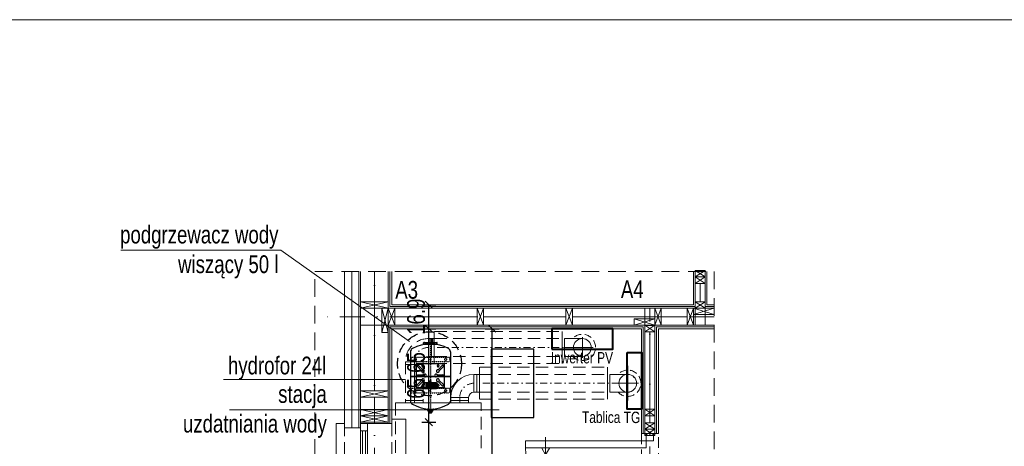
# Model space of a CAD drawing. Header units: inches. Extents: x 53216 to 117387, y -66787 to -22834.
# Tile 25 of 256: x 58108 to 58801, y -31386 to -31086. Entities that reach past the tile are written whole.
import ezdxf

# ---------------------------------------------------------------- set-up
doc = ezdxf.new("R2010")
doc.units = ezdxf.units.IN
doc.header["$MEASUREMENT"] = 0
for name, pattern in [('DASHDOT', [1, 0.5, -0.25, 0, -0.25]), ('DASHED', [0.75, 0.5, -0.25]), ('HIDDEN', [0.375, 0.25, -0.125])]:
    doc.linetypes.add(name, pattern=pattern)
doc.layers.get('0').update_dxf_attribs({"lineweight": 0})
doc.layers.get('Defpoints').update_dxf_attribs({"lineweight": 0})
for name, color, linetype, lineweight in [('# 01 WODA ZIMNA', 5, 'Continuous', 30), ('# 06 KOCIOŁ', 202, 'Continuous', 30), ('--proj.wentylacja', 202, 'Continuous', 0), ('A--tabelka rysunku', 7, 'Continuous', 0), ('A21b-ściana szkielet', 3, 'Continuous', 20), ('CP_LOGO', 7, 'Continuous', 35), ('E-opisy', 240, 'Continuous', 25), ('p-- ocieplenie-w.zew', 77, 'Continuous', 0), ('p--drzwi', 125, 'Continuous', 0), ('p--numeracja rozwinięcie', 104, 'Continuous', 0), ('p--ocieplenie w.wew.', 53, 'Continuous', 0), ('p--okna', 153, 'Continuous', 0), ('p--opisy dodatkowe', 62, 'Continuous', 0), ('p--osie konstr', 11, 'DASHDOT', 15), ('p--podciąg', 61, 'Continuous', 0), ('p--płyta GK', 2, 'Continuous', 0), ('p--wymiary-1-50', 5, 'Continuous', 0), ('p--ściana szkielet', 64, 'Continuous', 0)]:
    doc.layers.add(name, color=color, linetype=linetype, lineweight=lineweight)
for name, color, linetype in [('CP_AXIS', 143, 'DASHDOT'), ('cp_hidde', 203, 'HIDDEN'), ('Reflex_140', 140, 'Continuous')]:
    doc.layers.add(name, color=color, linetype=linetype)
doc.styles.add('1-50', font='arial.ttf', dxfattribs={"width": 0.75, "height": 12.5})
doc.styles.add('1-500', font='arial.ttf', dxfattribs={"width": 0.75, "height": 1.25})
doc.linetypes.add('BATTING', pattern='A,0.0001,-0.1,[134,ltypeshp.shx,S=0.1,R=0,X=-0.1,Y=0],-0.2,[134,ltypeshp.shx,S=0.1,R=180,X=0.1,Y=0],-0.1', length=0.4001)
doc.dimstyles.new('1-50', dxfattribs={"dimtxt": 12.5, "dimasz": 5, "dimexe": 5, "dimexo": 5, "dimgap": 0.09, "dimtad": 0, "dimdsep": 46, "dimtxsty": '1-50', "dimblk": 'OBLIQUE', "dimcen": 0.09, "dimadec": 0, "dimazin": 0, "dimtfac": 1, "dimtdec": 4, "dimtix": 1, "dimtmove": 2, "dimatfit": 3, "dimldrblk": 'OBLIQUE', "dimfxl": 5, "dimfxlon": 1, "dimtvp": 0.7, "dimtolj": 1, "dimtzin": 0, "dimarcsym": 0})

# ---------------------------------------------------------------- blocks, each defined once
blk = doc.blocks.new('drzwi-90-100')
for p, q in [((10.1, 87.38), (5.05, 87.38)), ((5.05, 87.38), (5.05, 2.53)), ((10.1, 2.53), (10.1, 87.38)), ((5.05, 2.53), (0, 2.53)), ((0, 2.53), (0, -2.53)), ((5.05, -2.53), (5.05, 2.53)), ((5.05, 2.53), (10.1, 2.53)), ((100, 2.53), (94.95, 2.53)), ((94.95, 2.53), (94.95, -2.53)), ((100, -2.53), (100, 2.53)), ((0, -2.53), (5.05, -2.53)), ((94.95, -2.53), (100, -2.53))]:
    blk.add_line(p, q)
blk.add_arc((10.8, 3.23), 84.15, 359.52334, 90.47666)
blk = doc.blocks.new('okno-110-33.15')
at = {"linetype": 'Continuous', "ltscale": 35}
for p, q in [((0, 39.15), (110, 39.15)), ((-3, -10), (113, -10))]:
    blk.add_line(p, q, dxfattribs=at)
for p, q in [((0, 39.15), (0, 33.15)), ((110, 33.15), (110, 39.15)), ((3, 33.15), (3, 21.95)), ((107, 21.95), (107, 33.15)), ((5, 21.95), (0, 21.95)), ((0, 21.95), (0, 16.95)), ((0, 21.95), (0, 0)), ((105, 21.95), (5, 21.95)), ((5, 16.95), (5, 21.95)), ((110, 21.95), (105, 21.95)), ((105, 21.95), (105, 16.95)), ((110, 0), (110, 21.95)), ((110, 16.95), (110, 21.95)), ((0, 16.95), (5, 16.95)), ((5, 20.61), (105, 20.61)), ((5, 18.45), (105, 18.45)), ((5, 16.95), (105, 16.95)), ((105, 16.95), (110, 16.95)), ((-3, 0), (-3, -10)), ((0, 0), (-3, 0)), ((110, 0), (113, 0)), ((113, 0), (113, -10))]:
    blk.add_line(p, q)
at = {"linetype": 'HIDDEN', "ltscale": 35}
for p, q in [((0, 33.15), (110, 33.15)), ((0, 0), (110, 0))]:
    blk.add_line(p, q, dxfattribs=at)
blk = doc.blocks.new('_OBLIQUE')
at = {"color": 0, "linetype": 'ByBlock', "lineweight": -2}
for p, q in [((-0.5, -0.5), (0.5, 0.5)), ((0, 0), (0, 0))]:
    blk.add_line(p, q, dxfattribs=at)
blk = doc.blocks.new('*D2693')
at = {"layer": 'Defpoints', "color": 0}
for p in [(58367.63, -31368.54), (58396.16, -31368.54), (58367.63, -31480.54)]:
    blk.add_point(p, dxfattribs=at)
at = {"layer": 'p--wymiary-1-50', "color": 0, "lineweight": -2}
for p, q in [((58391.16, -31368.54), (58401.16, -31368.54)), ((58396.16, -31480.54), (58396.16, -31368.54)), ((58391.16, -31480.54), (58401.16, -31480.54))]:
    blk.add_line(p, q, dxfattribs=at)
at = {"layer": 'p--wymiary-1-50', "color": 0, "lineweight": -2, "xscale": 5, "yscale": 5, "zscale": 5}
for p, rotation in [((58396.16, -31368.54), 90), ((58396.16, -31480.54), 270)]:
    blk.add_blockref('_OBLIQUE', p, dxfattribs=dict(at, rotation=rotation))
at = {"layer": 'p--wymiary-1-50', "color": 0, "linetype": 'Continuous', "ltscale": 8, "insert": (58387.37, -31424.54), "char_height": 12.5, "attachment_point": 5, "rotation": 90, "style": '1-50'}
blk.add_mtext('\\A1;112', dxfattribs=at)
blk = doc.blocks.new('*D2694')
at = {"layer": 'Defpoints', "color": 0}
for p in [(58370.08, -31302.89), (58396.16, -31302.89), (58367.63, -31368.54)]:
    blk.add_point(p, dxfattribs=at)
at = {"layer": 'p--wymiary-1-50', "color": 0, "lineweight": -2}
for p, q in [((58391.16, -31302.89), (58401.16, -31302.89)), ((58396.16, -31368.54), (58396.16, -31302.89)), ((58391.16, -31368.54), (58401.16, -31368.54))]:
    blk.add_line(p, q, dxfattribs=at)
at = {"layer": 'p--wymiary-1-50', "color": 0, "lineweight": -2, "xscale": 5, "yscale": 5, "zscale": 5}
for p, rotation in [((58396.16, -31302.89), 90), ((58396.16, -31368.54), 270)]:
    blk.add_blockref('_OBLIQUE', p, dxfattribs=dict(at, rotation=rotation))
at = {"layer": 'p--wymiary-1-50', "color": 0, "linetype": 'Continuous', "ltscale": 8, "insert": (58387.23, -31335.72), "char_height": 12.5, "attachment_point": 5, "rotation": 90, "style": '1-50'}
blk.add_mtext('\\A1;65.65', dxfattribs=at)
blk = doc.blocks.new('*D2695')
at = {"layer": 'Defpoints', "color": 0}
for p in [(58370.08, -31285.99), (58396.16, -31285.99), (58370.08, -31302.89)]:
    blk.add_point(p, dxfattribs=at)
at = {"layer": 'p--wymiary-1-50', "color": 0, "lineweight": -2}
for p, q in [((58391.16, -31285.99), (58401.16, -31285.99)), ((58396.16, -31302.89), (58396.16, -31285.99)), ((58391.16, -31302.89), (58401.16, -31302.89))]:
    blk.add_line(p, q, dxfattribs=at)
at = {"layer": 'p--wymiary-1-50', "color": 0, "lineweight": -2, "xscale": 5, "yscale": 5, "zscale": 5}
for p, rotation in [((58396.16, -31285.99), 270), ((58396.16, -31302.89), 90)]:
    blk.add_blockref('_OBLIQUE', p, dxfattribs=dict(at, rotation=rotation))
at = {"layer": 'p--wymiary-1-50', "color": 0, "linetype": 'Continuous', "ltscale": 8, "insert": (58387.23, -31294.44), "char_height": 12.5, "attachment_point": 5, "rotation": 90, "style": '1-50'}
blk.add_mtext('\\A1;16.9', dxfattribs=at)
blk = doc.blocks.new('*D2697')
at = {"layer": 'Defpoints', "color": 0}
for p in [(58427.5, -31302.89), (58440.69, -31302.89), (58427.5, -31556.54)]:
    blk.add_point(p, dxfattribs=at)
at = {"layer": 'p--wymiary-1-50', "color": 0, "lineweight": -2}
for p, q in [((58435.69, -31302.89), (58445.69, -31302.89)), ((58440.69, -31556.54), (58440.69, -31302.89)), ((58435.69, -31556.54), (58445.69, -31556.54))]:
    blk.add_line(p, q, dxfattribs=at)
at = {"layer": 'p--wymiary-1-50', "color": 0, "lineweight": -2, "xscale": 5, "yscale": 5, "zscale": 5}
for p, rotation in [((58440.69, -31302.89), 90), ((58440.69, -31556.54), 270)]:
    blk.add_blockref('_OBLIQUE', p, dxfattribs=dict(at, rotation=rotation))
at = {"layer": 'p--wymiary-1-50', "color": 0, "linetype": 'Continuous', "ltscale": 8, "insert": (58431.75, -31429.72), "char_height": 12.5, "attachment_point": 5, "rotation": 90, "style": '1-50'}
blk.add_mtext('\\A1;253.65', dxfattribs=at)
blk = doc.blocks.new('A$C6761D7C6')
at = {"layer": 'CP_AXIS', "color": 0}
blk.add_line((517.7, 140), (0, 140), dxfattribs=at)
at = {"layer": 'cp_hidde', "color": 0}
for p, q in [((140.2, 275), (140.2, 5)), ((170.2, 275), (140.2, 275)), ((151.7, 252.8), (158.7, 252.8)), ((158.7, 241.3), (151.7, 241.3)), ((170.2, 5), (170.2, 275)), ((360.2, 275), (360.2, 5)), ((390.2, 275), (360.2, 275)), ((371.7, 252.8), (378.7, 252.8)), ((378.7, 241.3), (371.7, 241.3)), ((390.2, 5), (390.2, 275)), ((3, 143.6), (3, 136.4)), ((3.6, 144.6), (7.6, 147)), ((6.2, 144.5), (14.7, 144.5)), ((6.2, 144.5), (6.2, 135.5)), ((7.6, 147), (15.6, 147)), ((7.6, 147), (7.6, 133)), ((10.1, 148.5), (25.6, 157.9)), ((10.1, 148.5), (18.9, 148.5)), ((10.1, 148.5), (10.1, 131.5)), ((14.7, 144.5), (14.7, 135.5)), ((14.7, 143), (26.2, 143)), ((16.8, 144.5), (19.6, 146.2)), ((16.8, 145.8), (16.8, 134.2)), ((20.2, 147.3), (20.2, 132.7)), ((153.2, 143), (157.2, 143)), ((373.2, 143), (377.2, 143)), ((3.6, 135.4), (7.6, 133)), ((6.2, 135.5), (14.7, 135.5)), ((7.6, 133), (15.6, 133)), ((10.1, 131.5), (25.6, 122.1)), ((10.1, 131.5), (18.9, 131.5)), ((14.7, 137), (26.2, 137)), ((16.8, 135.5), (19.6, 133.8)), ((157.2, 137), (153.2, 137)), ((377.2, 137), (373.2, 137)), ((170.2, 5), (140.2, 5)), ((151.7, 38.8), (158.7, 38.8)), ((158.7, 27.3), (151.7, 27.3)), ((390.2, 5), (360.2, 5)), ((371.7, 38.8), (378.7, 38.8)), ((378.7, 27.3), (371.7, 27.3))]:
    blk.add_line(p, q, dxfattribs=at)
at = {"layer": 'cp_hidde', "color": 0, "extrusion": (-1, 1e-16, 0)}
for p, q in [((489.7, 179), (489.7, 101)), ((495.7, 153.5), (489.7, 153.5)), ((517.7, 149.5), (489.7, 149.5)), ((517.7, 130.6), (489.7, 130.6)), ((495.7, 126.6), (489.7, 126.6))]:
    blk.add_line(p, q, dxfattribs=at)
at = {"layer": 'cp_hidde', "color": 0}
for centre, radius, start, end in [((151.7, 247), 5.75, 90, 270), ((158.7, 247), 5.75, 270, 90), ((371.7, 247), 5.75, 90, 270), ((378.7, 247), 5.75, 270, 90), ((153.2, 140), 3, 90, 270), ((157.2, 140), 3, 270, 90), ((373.2, 140), 3, 90, 270), ((377.2, 140), 3, 270, 90), ((492.7, 179), 3, 90, 180), ((492.7, 185), 3, 270, 0), ((492.7, 101), 3, 180, 270), ((492.7, 95), 3, 0, 90), ((151.7, 33), 5.75, 90, 270), ((158.7, 33), 5.75, 270, 90), ((371.7, 33), 5.75, 90, 270), ((378.7, 33), 5.75, 270, 90)]:
    blk.add_arc(centre, radius, start, end, dxfattribs=at)
for centre, major_axis, ratio, start_param, end_param in [((4.2, 143.6), (-1.25, 0), 0.992603, -1.030377, 0), ((15.6, 145.8), (0, 1.26), 0.994256, -1.570796, 0), ((18.9, 147.3), (0, 1.26), 0.994256, -1.570796, 0), ((18.9, 147.3), (0, 1.26), 0.994256, 3.693248, 4.712389), ((25, 159), (0, 1.26), 0.992948, 3.682012, 4.712389), ((4.2, 136.4), (-1.25, 0), 0.992603, 0, 1.030377), ((15.6, 134.2), (0, 1.26), 0.994256, 3.141593, 4.712389), ((18.9, 132.7), (0, 1.26), 0.994256, 3.141593, 4.712389), ((18.9, 132.7), (0, 1.26), 0.994256, -1.570796, -0.551655), ((25, 121), (0, 1.26), 0.99305, -1.570796, -0.54042)]:
    blk.add_ellipse(centre, major_axis=major_axis, ratio=ratio, start_param=start_param, end_param=end_param, dxfattribs=at)
at = {"layer": 'CP_LOGO', "color": 0, "extrusion": (-1, 6.12323e-17, 0)}
for p, q in [((171, 181.3), (171, 98.7)), ((175.8, 166.8), (175.8, 99.6)), ((205.5, 186.3), (176, 186.3)), ((202.6, 169.6), (178.6, 169.6)), ((185.2, 162.9), (188.2, 162.9)), ((185.2, 159.6), (185.2, 162.9)), ((188.4, 159.6), (185.2, 159.6)), ((185.2, 154.9), (188.4, 154.9)), ((185.2, 151.6), (185.2, 154.9)), ((188.2, 151.6), (185.2, 151.6)), ((185.2, 143.9), (185.2, 145)), ((187.9, 144.7), (187.9, 144.2)), ((191.5, 146.8), (190.8, 146.8)), ((190.8, 142.1), (191.5, 142.1)), ((194.7, 138.8), (190.9, 138.8)), ((191, 157), (191, 157.5)), ((191, 150.1), (194, 150.1)), ((191.5, 142.1), (191.5, 146.8)), ((194, 150.1), (194, 142.1)), ((194, 142.1), (194.7, 142.1)), ((194.4, 157.8), (194.4, 157)), ((200.3, 159.7), (197, 159.7)), ((197.3, 154.9), (200.3, 154.9)), ((200.3, 151.7), (197.4, 151.7)), ((197.4, 149.4), (200.3, 149.4)), ((197.4, 144.9), (197.4, 149.4)), ((197.5, 163), (200.3, 163)), ((200.3, 163), (200.3, 159.7)), ((200.3, 154.9), (200.3, 151.7)), ((200.3, 149.4), (200.3, 144.4)), ((205.4, 99.6), (205.4, 166.8)), ((210.5, 98.7), (210.5, 181.3)), ((176, 93.7), (205.5, 93.7)), ((178.6, 96.8), (202.6, 96.8)), ((179.2, 136.6), (200.3, 136.6)), ((179.2, 133.3), (179.2, 136.6)), ((200.3, 133.3), (179.2, 133.3)), ((179.2, 131.6), (182.3, 131.6)), ((179.2, 129.3), (179.2, 131.6)), ((182.3, 131.6), (182.3, 130)), ((185.2, 125.5), (182.9, 125.5)), ((183.6, 128.8), (185.2, 128.8)), ((185.2, 131.3), (188, 131.3)), ((185.2, 128.8), (185.2, 131.3)), ((185.2, 123.5), (185.2, 125.5)), ((188, 123.5), (185.2, 123.5)), ((185.2, 116.7), (185.2, 117.7)), ((185.2, 110.5), (188.2, 110.5)), ((185.2, 110.5), (185.2, 110.5)), ((185.2, 108.1), (185.2, 110.5)), ((187.9, 117.4), (187.9, 116.9)), ((188, 131.3), (188, 128.8)), ((188, 128.8), (200.3, 128.8)), ((188, 125.5), (188, 123.5)), ((200.3, 125.5), (188, 125.5)), ((188.2, 110.5), (188.2, 108.8)), ((200.3, 103.3), (189.9, 103.3)), ((190.7, 106.6), (200.3, 106.6)), ((191.5, 119.6), (190.8, 119.6)), ((190.8, 114.8), (191.5, 114.8)), ((194.7, 111.6), (190.9, 111.6)), ((191, 122.8), (194, 122.8)), ((191.5, 114.8), (191.5, 119.6)), ((194, 122.8), (194, 114.8)), ((194, 114.8), (194.7, 114.8)), ((197.4, 122.1), (200.3, 122.1)), ((197.4, 117.6), (197.4, 122.1)), ((200.3, 136.6), (200.3, 133.3)), ((200.3, 136.6), (200.3, 136.6)), ((200.3, 128.8), (200.3, 125.5)), ((200.3, 122.1), (200.3, 117.1)), ((200.3, 106.6), (200.3, 103.3)), ((200.3, 106.6), (200.3, 106.6)), ((200.3, 103.3), (200.3, 103.3))]:
    blk.add_line(p, q, dxfattribs=at)
at = {"layer": 'CP_LOGO', "color": 0}
for centre, radius, start, end in [((176, 181.3), 5, 90, 180), ((178.6, 166.8), 2.8, 90, 180), ((189.9, 145.2), 4.73, 102.94136, 182.71466), ((190, 143.8), 4.85, 178.45116, 255.89282), ((189.8, 144.8), 1.87, 123.82787, 182.33288), ((189.8, 144.1), 1.87, 177.66712, 236.17213), ((188.1, 155.7), 7.23, 69.40164, 89.55578), ((188.1, 158.8), 7.23, 270.44422, 290.59836), ((188.3, 154.8), 4.84, 77.4525, 88.54073), ((188.3, 159.7), 4.84, 271.45927, 282.5475), ((190.3, 143.9), 2.94, 103.13407, 122.28648), ((190.3, 145.1), 2.94, 237.71352, 256.86593), ((190.9, 141.8), 8.25, 89.53662, 104.69447), ((190.9, 147.3), 8.47, 255.5184, 269.41357), ((188.8, 157.1), 2.5, 47.82678, 78.62631), ((188.8, 157.5), 2.5, 281.37369, 312.17322), ((190.7, 141.8), 5.06, 89.38792, 102.40635), ((190.7, 147.2), 5.06, 257.59365, 270.61208), ((189.1, 157.6), 1.9, 358.07469, 44.20411), ((189.1, 156.9), 1.9, 315.79589, 1.92531), ((189, 158.1), 4.61, 36.18642, 69.58617), ((189, 156.4), 4.61, 290.41383, 323.81358), ((196.6, 157.8), 4.92, 110.58826, 141.74318), ((196.6, 156.7), 4.92, 218.25682, 249.41174), ((196.3, 157.7), 1.82, 119.0147, 176.8568), ((196.4, 157), 1.92, 181.98047, 250.98789), ((194.7, 144.9), 2.8, 268.22734, 313.44249), ((194.5, 147), 8.16, 271.01156, 282.20606), ((198.6, 151.3), 11.7, 95.32515, 108.38846), ((197.5, 159.1), 7.42, 249.74131, 269.77956), ((197.1, 156), 3.7, 92.11523, 118.22654), ((197.3, 159.3), 4.37, 249.57859, 271.07883), ((195.4, 143.7), 4.78, 280.4306, 343.25485), ((194.4, 144.8), 3, 320.01195, 1.63285), ((192.8, 144.5), 7.52, 343.48403, 359.53721), ((202.6, 166.8), 2.8, 0, 90), ((205.5, 181.3), 5, 0, 90), ((176, 98.7), 5, 180, 270), ((178.6, 99.6), 2.8, 180, 270), ((183.9, 129.4), 4.64, 180.48041, 204.11558), ((182.4, 128.8), 3.03, 205.55693, 230.15133), ((183.3, 130.4), 4.84, 234.36238, 266.33539), ((184, 130.1), 1.77, 180.07291, 196.11261), ((183.2, 129.8), 0.954, 195.83517, 246.9141), ((183.6, 130.6), 1.84, 248.02718, 270.99792), ((189.9, 117.9), 4.73, 102.94136, 182.71466), ((190, 116.5), 4.85, 178.45116, 255.89282), ((191.2, 108.1), 6.08, 180.0504, 196.29617), ((189.2, 107.4), 3.91, 196.11739, 233.37596), ((190.1, 109.4), 6.04, 237.2606, 268.23773), ((189.8, 117.5), 1.87, 123.82787, 182.33288), ((189.8, 116.9), 1.87, 177.66712, 236.17213), ((191.8, 108.8), 3.51, 180.08838, 188.11124), ((190.4, 108.6), 2.11, 187.37455, 215.22266), ((190.3, 116.6), 2.94, 103.13407, 122.28648), ((190.3, 117.8), 2.94, 237.71352, 256.86593), ((190, 108.4), 1.71, 217.29521, 248.50757), ((190.9, 114.6), 8.25, 89.53662, 104.69447), ((190.9, 120), 8.47, 255.5184, 269.41357), ((190.5, 109.7), 3.13, 248.99416, 266.3238), ((190.7, 114.5), 5.06, 89.38792, 102.40635), ((190.7, 119.9), 5.06, 257.59365, 270.61208), ((190.6, 111.4), 4.79, 265.93238, 270.10771), ((194.7, 117.6), 2.8, 268.22734, 313.44249), ((194.5, 119.7), 8.16, 271.01156, 282.20606), ((195.4, 116.4), 4.78, 280.4306, 343.25485), ((194.4, 117.5), 3, 320.01195, 1.63285), ((192.8, 117.2), 7.52, 343.48403, 359.53721), ((202.6, 99.6), 2.8, 270, 0), ((205.5, 98.7), 5, 270, 0)]:
    blk.add_arc(centre, radius, start, end, dxfattribs=at)
at = {"layer": 'Reflex_140', "color": 0}
for p, q in [((253, 280), (82, 280)), ((256, 277), (253, 280)), ((253, 0), (253, 280)), ((429, 280), (256, 280)), ((256, 0), (256, 280)), ((176.7, 240.3), (176.7, 235.8)), ((346.7, 240.3), (176.7, 240.3)), ((176.7, 151.3), (176.7, 235.8)), ((219.9, 194.3), (190.5, 223.8)), ((198.2, 231.5), (227.7, 202.1)), ((256.2, 186.6), (256.2, 228.3)), ((267.2, 228.3), (267.2, 186.6)), ((295.7, 202.1), (325.2, 231.5)), ((332.9, 223.8), (303.5, 194.3)), ((346.7, 235.8), (346.7, 240.3)), ((346.7, 235.8), (346.7, 44.8)), ((0, 145.3), (0, 134.8)), ((0.6, 146.3), (24.3, 160.7)), ((26.2, 159.6), (26.2, 120.4)), ((26.2, 143), (27, 143)), ((176.7, 151.3), (176.7, 146.9)), ((176.7, 146.9), (176.7, 141.6)), ((176.7, 139), (176.7, 141.6)), ((176.7, 139), (176.7, 133.6)), ((189.7, 198.8), (195.7, 198.8)), ((195.7, 189.8), (189.7, 189.8)), ((220, 143.3), (224, 143.3)), ((327.7, 198.8), (333.7, 198.8)), ((333.7, 189.8), (327.7, 189.8)), ((481.7, 181), (482.7, 181)), ((482.7, 185), (482.7, 95)), ((0.6, 133.7), (24.3, 119.3)), ((26.2, 137), (27, 137)), ((176.7, 133.6), (176.7, 129.3)), ((176.7, 44.8), (176.7, 129.3)), ((189.7, 90.8), (195.7, 90.8)), ((195.7, 81.8), (189.7, 81.8)), ((190.5, 56.8), (219.9, 86.3)), ((227.7, 78.5), (198.2, 49)), ((224, 137.3), (220, 137.3)), ((256.2, 52.3), (256.2, 93.9)), ((267.2, 93.9), (267.2, 52.3)), ((325.2, 49), (295.7, 78.5)), ((303.5, 86.3), (332.9, 56.8)), ((327.7, 90.8), (333.7, 90.8)), ((333.7, 81.8), (327.7, 81.8)), ((481.7, 99), (482.7, 99)), ((253, 0), (82, 0)), ((176.7, 44.8), (176.7, 40.3)), ((176.7, 40.3), (346.7, 40.3)), ((256, 3), (253, 0)), ((429, 0), (256, 0)), ((346.7, 40.3), (346.7, 44.8))]:
    blk.add_line(p, q, dxfattribs=at)
at = {"layer": 'Reflex_140', "color": 0, "extrusion": (-1, 1e-16, 0)}
for p, q in [((485.7, 188), (492.7, 188)), ((495.7, 185), (495.7, 95)), ((517.7, 153.5), (495.7, 153.5)), ((517.7, 126.6), (517.7, 153.5)), ((485.7, 92), (492.7, 92)), ((517.7, 126.6), (495.7, 126.6))]:
    blk.add_line(p, q, dxfattribs=at)
at = {"layer": 'Reflex_140', "color": 0}
for centre, radius, start, end in [((82.4, 255), 25, 88.57683, 150.40745), ((429.6, 255), 25, 29.59255, 91.42317), ((285, 140), 258, 150.42501, 209.57499), ((194.3, 227.6), 5.5, 45, 225), ((261.7, 228.3), 5.5, 0, 180), ((329.1, 227.6), 5.5, 315, 135), ((227, 140), 258, 330.42501, 29.57499), ((189.7, 194.3), 4.5, 90, 270), ((195.7, 194.3), 4.5, 270, 90), ((220, 140.3), 3, 90, 270), ((229.7, 192.3), 10, 168.36701, 101.63299), ((224, 140.3), 3, 270, 90), ((261.7, 178.3), 10, 123.36701, 56.63299), ((293.7, 192.3), 10, 78.36701, 11.63299), ((327.7, 194.3), 4.5, 90, 270), ((333.7, 194.3), 4.5, 270, 90), ((485.7, 185), 3, 90, 180), ((492.7, 185), 3, 0, 90), ((189.7, 86.3), 4.5, 90, 270), ((195.7, 86.3), 4.5, 270, 90), ((229.7, 88.3), 10, 258.36701, 191.63299), ((261.7, 102.3), 10, 303.36701, 236.63299), ((293.7, 88.3), 10, 348.36701, 281.63299), ((327.7, 86.3), 4.5, 90, 270), ((333.7, 86.3), 4.5, 270, 90), ((485.7, 95), 3, 180, 270), ((492.7, 95), 3, 270, 0), ((82.4, 25), 25, 209.59255, 271.42317), ((194.3, 52.9), 5.5, 135, 315), ((261.7, 52.3), 5.5, 180, 0), ((329.1, 52.9), 5.5, 225, 45), ((429.6, 25), 25, 268.57683, 330.40745)]:
    blk.add_arc(centre, radius, start, end, dxfattribs=at)
for centre, ratio, start_param, end_param in [((1.2, 145.3), 0.994256, 0.54042, 1.570796), ((25, 159.6), 0.992948, -1.570796, 0.54042), ((1.2, 134.8), 0.994256, 1.570796, 2.601173), ((25, 120.4), 0.99305, 2.601173, 4.712389)]:
    blk.add_ellipse(centre, major_axis=(0, 1.26), ratio=ratio, start_param=start_param, end_param=end_param, dxfattribs=at)
blk = doc.blocks.new('went-Błotno-rekuperator')
at = {"linetype": 'Continuous', "ltscale": 10}
for p, q in [((29.9, 251.75), (29.9, 229.25)), ((119.9, 246.75), (119.9, 251.75)), ((119.9, 251.75), (119.9, 229.25)), ((25.9, 246.76), (25.9, 234.26)), ((25.9, 246.76), (27.9, 246.75)), ((27.9, 246.76), (27.9, 234.26)), ((27.9, 246.76), (27.9, 234.26)), ((30.06, 246.75), (27.9, 246.75)), ((27.9, 246.75), (27.9, 234.26)), ((121.55, 246.75), (121.55, 234.25)), ((121.55, 234.25), (121.55, 246.75)), ((134.05, 246.75), (121.55, 246.75)), ((9.65, 230.51), (22.15, 230.51)), ((15.9, 230.51), (15.9, 203.15)), ((25.9, 234.26), (27.9, 234.26)), ((27.9, 234.26), (29.9, 234.26)), ((134.05, 234.25), (121.55, 234.25)), ((9.65, 228.51), (22.15, 228.51))]:
    blk.add_line(p, q, dxfattribs=at)
at = {"linetype": 'HIDDEN', "ltscale": 35}
for p, q in [((30.06, 251.75), (119.9, 251.75)), ((30.06, 246.75), (121.55, 246.75)), ((9.65, 230.51), (9.65, 203.15)), ((22.15, 230.51), (22.15, 203.15)), ((30.06, 234.25), (121.55, 234.25)), ((30.06, 229.25), (119.9, 229.25)), ((61.96, 226.6), (151.8, 226.6)), ((61.96, 221.6), (153.45, 221.6)), ((61.96, 209.1), (153.45, 209.1)), ((2.6, 201.5), (2.6, 117.3)), ((2.6, 201.5), (2.6, 117.3)), ((61.96, 204.1), (151.8, 204.1)), ((62.8, 117.3), (62.8, 201.5)), ((62.8, 117.3), (62.8, 201.5)), ((4.65, 24.16), (4.65, 114)), ((9.65, 24), (9.65, 114)), ((22.15, 24), (22.15, 114)), ((27.15, 24.16), (27.15, 114)), ((36.55, 24), (36.55, 114)), ((41.55, 24), (41.55, 115.65)), ((54.05, 24), (54.05, 115.65)), ((59.05, 24), (59.05, 114)), ((41.54, 24), (41.56, -32.95)), ((54.04, 24), (54.06, -32.95))]:
    blk.add_line(p, q, dxfattribs=at)
at = {"ltscale": 5}
for p, q in [((134.05, 247.73), (134.05, 233.23)), ((126.9, 240.48), (141.6, 240.48)), ((165.95, 222.57), (165.95, 208.07)), ((158.8, 215.32), (173.5, 215.32)), ((15.93, 16.65), (15.93, 1.95)), ((8.68, 9.5), (23.18, 9.5))]:
    blk.add_line(p, q, dxfattribs=at)
at = {"linetype": 'DASHDOT', "ltscale": 10}
for p, q in [((32.05, 240.5), (128.05, 240.5)), ((121.55, 240.5), (134.05, 240.5)), ((63.95, 215.35), (159.95, 215.35)), ((15.9, 115.65), (15.9, 24)), ((47.8, 20.96), (47.8, 115.65)), ((15.9, 22), (15.9, 9.5)), ((47.79, 24), (47.81, -33.15))]:
    blk.add_line(p, q, dxfattribs=at)
at = {"ltscale": 35}
blk.add_line((48.91, 234.87, 7.95), (48.91, 234.87, 7.95), dxfattribs=at)
for p, q in [((61.8, 226.6), (61.8, 204.1)), ((151.8, 221.6), (151.8, 226.6)), ((151.8, 226.6), (151.8, 204.1)), ((165.95, 227.48), (165.95, 203.19)), ((165.95, 227.48), (165.95, 203.19)), ((57.8, 221.6), (57.8, 209.1)), ((57.8, 221.6), (59.8, 221.6)), ((59.8, 221.6), (59.8, 209.1)), ((61.96, 221.6), (59.8, 221.6)), ((59.8, 221.6), (59.8, 209.1)), ((59.8, 221.6), (59.8, 209.1)), ((153.45, 221.6), (153.45, 209.1)), ((153.45, 209.1), (153.45, 221.6)), ((165.95, 221.6), (153.45, 221.6)), ((57.8, 209.1), (59.8, 209.1)), ((59.8, 209.1), (61.8, 209.1)), ((165.95, 209.1), (153.45, 209.1)), ((62.8, 201.5), (2.6, 201.5)), ((9.65, 203.15), (9.65, 201.5)), ((22.15, 203.15), (9.65, 203.15)), ((15.9, 203.15), (15.9, 201.5)), ((22.15, 203.15), (22.15, 201.5)), ((41.55, 203.15), (41.55, 205.35)), ((41.55, 205.35), (54.05, 205.35)), ((54.05, 203.15), (41.55, 203.15)), ((41.55, 201.5), (41.55, 203.15)), ((41.55, 203.15), (54.05, 203.15)), ((54.05, 203.15), (41.55, 203.15)), ((47.8, 203.15), (47.8, 205.35)), ((47.8, 201.5), (47.8, 203.15)), ((54.05, 205.35), (54.05, 203.15)), ((54.05, 201.5), (54.05, 203.15)), ((108.22, 165), (108.22, 177.42)), ((108.22, 165.02), (105.53, 169.61)), ((108.22, 165.02), (110.91, 169.61)), ((99.82, 156.62), (95.24, 159.31)), ((108.22, 161.62), (108.22, 151.62)), ((116.62, 156.62), (121.21, 159.31)), ((99.85, 156.62), (87.42, 156.62)), ((99.82, 156.62), (95.24, 153.94)), ((103.22, 156.62), (113.22, 156.62)), ((103.22, 156.62), (113.22, 156.62)), ((103.22, 156.62), (113.22, 156.62)), ((103.22, 156.62), (113.22, 156.62)), ((116.6, 156.62), (129.03, 156.62)), ((116.62, 156.62), (121.21, 153.94)), ((108.22, 148.22), (105.53, 143.63)), ((108.22, 148.24), (108.22, 135.82)), ((108.22, 148.22), (110.91, 143.63)), ((2.6, 117.3), (62.8, 117.3)), ((9.65, 114), (4.65, 114)), ((4.65, 114), (27.15, 114)), ((9.65, 117.3), (9.65, 115.65)), ((9.65, 115.65), (22.15, 115.65)), ((15.9, 117.3), (15.9, 115.65)), ((22.15, 117.3), (22.15, 115.65)), ((41.55, 114), (36.55, 114)), ((36.55, 114), (59.05, 114)), ((41.55, 115.65), (41.55, 117.3)), ((41.55, 115.65), (54.05, 115.65)), ((41.55, 115.65), (41.55, 114)), ((41.55, 114), (54.05, 114)), ((41.55, 114), (54.05, 114)), ((47.8, 115.65), (47.8, 117.3)), ((54.05, 115.65), (54.05, 117.3)), ((54.05, 114), (54.05, 115.65)), ((27.15, 24), (4.65, 24)), ((9.65, 22), (9.65, 24)), ((22.15, 22), (9.65, 22)), ((22.15, 22), (9.65, 22)), ((9.65, 9.5), (9.65, 22)), ((22.15, 22), (9.65, 22)), ((22.15, 22), (22.15, 24)), ((22.15, 9.5), (22.15, 22)), ((59.05, 24), (36.55, 24)), ((41.55, 22), (41.55, 24)), ((54.05, 22), (41.55, 22)), ((54.05, 22), (54.05, 24)), ((3.77, 9.5), (28.06, 9.5))]:
    blk.add_line(p, q)
at = {"linetype": 'DASHED', "ltscale": 10}
for p, q in [((39.04, 24), (39.06, -32.95)), ((56.54, 24), (56.56, -32.95))]:
    blk.add_line(p, q, dxfattribs=at)
blk.add_lwpolyline([(40.05, -35.15), (40.05, -33.15), (55.37, -33.15), (55.37, -35.15)], close=True)
for centre in [(134.05, 240.48), (165.95, 215.32), (15.93, 9.5)]:
    blk.add_circle(centre, 6.25)
for centre, start, end in [((134.05, 240.5), 222.50664, 137.49336), ((165.95, 215.35), 222.50664, 137.49336), ((15.9, 9.5), 132.50664, 47.49336)]:
    blk.add_arc(centre, 9.25, start, end, dxfattribs=at)
at = {"linetype": 'HIDDEN', "ltscale": 35}
blk.add_arc((25.9, 230.51), 16.25, 90, 180, dxfattribs=at)
at = {"linetype": 'Continuous', "ltscale": 10}
for centre, radius, start, end in [((134.05, 240.5), 6.25, 270, 90), ((25.9, 230.51), 3.75, 90, 180)]:
    blk.add_arc(centre, radius, start, end, dxfattribs=at)
at = {"linetype": 'DASHDOT', "ltscale": 10}
for centre in [(25.9, 230.51), (57.8, 205.35)]:
    blk.add_arc(centre, 10, 90, 180, dxfattribs=at)
for centre, radius, start, end in [((57.8, 205.35), 16.25, 90, 180), ((165.95, 215.35), 6.25, 270, 90), ((57.8, 205.35), 3.75, 90, 180), ((108.22, 156.62), 6, 0, 180), ((108.22, 156.62), 4, 0, 180), ((108.22, 156.62), 6, 180, 0), ((108.22, 156.62), 4, 180, 0), ((15.9, 9.5), 6.25, 180, 0)]:
    blk.add_arc(centre, radius, start, end)

msp = doc.modelspace()

# ---------------------------------------------------------------- linework, layer by layer
at = {"layer": '# 01 WODA ZIMNA', "color": 0, "ltscale": 35}
msp.add_line((58380.743, -31322.188, 7.945), (58380.743, -31322.188, 7.945), dxfattribs=at)
at = {"layer": '# 06 KOCIOŁ', "lineweight": 30}
msp.add_lwpolyline([(58440.078, -31365.261), (58470.078, -31365.261), (58470.078, -31317.261), (58440.078, -31317.261)], close=True, dxfattribs=at)
at = {"layer": '# 06 KOCIOŁ', "linetype": 'HIDDEN', "lineweight": 30, "ltscale": 30}
msp.add_circle((58396.626, -31327.529, -7.945), 22.5, dxfattribs=at)
at = {"color": 0, "ltscale": 35}
for p, q in [((58590.529, -31261.991), (58583.529, -31261.991)), ((58555.129, -31300.478), (58548.129, -31300.478)), ((58555.129, -31377.991), (58548.129, -31377.991))]:
    msp.add_line(p, q, dxfattribs=at)
at = {"color": 0}
for p, q in [((58583.529, -31266.491), (58590.529, -31261.991)), ((58583.529, -31261.991), (58590.529, -31266.491)), ((58583.529, -31270.991), (58590.529, -31266.491)), ((58583.529, -31266.491), (58590.529, -31270.991)), ((58348.129, -31283.941), (58367.629, -31288.441)), ((58348.129, -31288.441), (58367.629, -31283.941)), ((58583.529, -31288.441), (58590.529, -31283.941)), ((58583.529, -31283.941), (58590.529, -31288.441)), ((58367.629, -31288.441), (58363.129, -31305.441)), ((58363.129, -31288.441), (58367.629, -31305.441)), ((58367.629, -31288.441), (58372.129, -31300.441)), ((58372.129, -31288.441), (58367.629, -31300.441)), ((58430.129, -31288.441), (58434.629, -31300.441)), ((58434.629, -31288.441), (58430.129, -31300.441)), ((58492.629, -31288.441), (58497.129, -31300.441)), ((58497.129, -31288.441), (58492.629, -31300.441)), ((58555.129, -31288.441), (58559.629, -31300.441)), ((58559.629, -31288.441), (58555.129, -31300.441)), ((58577.779, -31288.441), (58582.279, -31300.441)), ((58582.279, -31288.441), (58577.779, -31300.441)), ((58582.279, -31292.941), (58596.779, -31288.441)), ((58582.279, -31288.441), (58596.779, -31292.941)), ((58540.629, -31300.441), (58555.129, -31295.941)), ((58540.629, -31295.941), (58555.129, -31300.441)), ((58548.129, -31304.941), (58555.129, -31300.441)), ((58548.129, -31300.441), (58555.129, -31304.941)), ((58348.129, -31346.441), (58367.629, -31350.941)), ((58348.129, -31350.941), (58367.629, -31346.441)), ((58348.129, -31359.541), (58367.629, -31364.041)), ((58348.129, -31364.041), (58367.629, -31359.541)), ((58548.129, -31363.991), (58555.129, -31359.491)), ((58548.129, -31359.491), (58555.129, -31363.991)), ((58348.129, -31364.041), (58367.629, -31368.541)), ((58348.129, -31368.541), (58367.629, -31364.041)), ((58548.129, -31373.491), (58555.129, -31368.991)), ((58548.129, -31368.991), (58555.129, -31373.491)), ((58548.129, -31377.991), (58555.129, -31373.491)), ((58548.129, -31373.491), (58555.129, -31377.991))]:
    msp.add_line(p, q, dxfattribs=at)
at = {"color": 0, "linetype": 'HIDDEN', "ltscale": 50}
msp.add_lwpolyline([(58596.777, -31617.991), (58316.019, -31617.991), (58316.019, -31262.525), (58596.777, -31262.525)], close=True, dxfattribs=at)
at = {"color": 0}
for points in [[(58583.529, -31261.991), (58590.529, -31261.991), (58590.529, -31266.491), (58583.529, -31266.491)], [(58583.529, -31266.491), (58590.529, -31266.491), (58590.529, -31270.991), (58583.529, -31270.991)], [(58348.129, -31288.441), (58367.629, -31288.441), (58367.629, -31283.941), (58348.129, -31283.941)], [(58583.529, -31283.941), (58590.529, -31283.941), (58590.529, -31288.441), (58583.529, -31288.441)], [(58363.129, -31288.441), (58363.129, -31305.441), (58367.629, -31305.441), (58367.629, -31288.441)], [(58372.129, -31288.441), (58372.129, -31300.441), (58367.629, -31300.441), (58367.629, -31288.441)], [(58434.629, -31288.441), (58434.629, -31300.441), (58430.129, -31300.441), (58430.129, -31288.441)], [(58497.129, -31288.441), (58497.129, -31300.441), (58492.629, -31300.441), (58492.629, -31288.441)], [(58559.629, -31288.441), (58559.629, -31300.441), (58555.129, -31300.441), (58555.129, -31288.441)], [(58582.279, -31288.441), (58582.279, -31300.441), (58577.779, -31300.441), (58577.779, -31288.441)], [(58582.279, -31288.441), (58596.779, -31288.441), (58596.779, -31292.941), (58582.279, -31292.941)], [(58540.629, -31295.941), (58555.129, -31295.941), (58555.129, -31300.441), (58540.629, -31300.441)], [(58548.129, -31300.441), (58555.129, -31300.441), (58555.129, -31304.941), (58548.129, -31304.941)], [(58348.129, -31350.941), (58367.629, -31350.941), (58367.629, -31346.441), (58348.129, -31346.441)], [(58348.129, -31364.041), (58367.629, -31364.041), (58367.629, -31359.541), (58348.129, -31359.541)], [(58548.129, -31359.491), (58555.129, -31359.491), (58555.129, -31363.991), (58548.129, -31363.991)], [(58348.129, -31368.541), (58367.629, -31368.541), (58367.629, -31364.041), (58348.129, -31364.041)], [(58548.129, -31368.991), (58555.129, -31368.991), (58555.129, -31373.491), (58548.129, -31373.491)], [(58548.129, -31373.491), (58555.129, -31373.491), (58555.129, -31377.991), (58548.129, -31377.991)]]:
    msp.add_lwpolyline(points, close=True, dxfattribs=at)
at = {"color": 1, "linetype": 'Continuous', "lineweight": 40, "ltscale": 12}
for points in [[(58482.678, -31317.122), (58525.679, -31317.122), (58525.679, -31302.891), (58482.678, -31302.891)], [(58535.679, -31319.491), (58545.679, -31319.491), (58545.679, -31359.491), (58535.679, -31359.491)]]:
    msp.add_lwpolyline(points, close=True, dxfattribs=at)
at = {"color": 0, "ltscale": 35}
msp.add_lwpolyline([(58367.629, -31368.541), (58348.129, -31368.541)], dxfattribs=at)
at = {"layer": 'A--tabelka rysunku', "linetype": 'Continuous'}
msp.add_lwpolyline([(57540.894, -32500.629), (59480.894, -32500.629), (59480.894, -31085.629), (57540.894, -31085.629)], close=True, dxfattribs=at)
at = {"layer": 'A21b-ściana szkielet', "color": 0, "ltscale": 35}
msp.add_line((58336.929, -31360.151), (58336.929, -31262.525), dxfattribs=at)
at = {"layer": 'p-- ocieplenie-w.zew', "color": 0, "linetype": 'BATTING', "ltscale": 10}
msp.add_line((58341.929, -31372.541), (58341.929, -31262.525), dxfattribs=at)
at = {"layer": 'p--ocieplenie w.wew.', "color": 0, "linetype": 'BATTING', "ltscale": 19.5}
for p, q in [((58357.879, -31283.941), (58357.879, -31262.525)), ((58357.879, -31346.441), (58357.879, -31288.441)), ((58357.879, -31359.541), (58357.879, -31350.941))]:
    msp.add_line(p, q, dxfattribs=at)
at = {"layer": 'p--ocieplenie w.wew.', "color": 0, "linetype": 'BATTING', "ltscale": 8}
for p, q in [((58587.029, -31283.941), (58587.029, -31270.991)), ((58551.629, -31304.941), (58551.629, -31359.491)), ((58551.629, -31363.991), (58551.629, -31368.991))]:
    msp.add_line(p, q, dxfattribs=at)
at = {"layer": 'p--ocieplenie w.wew.', "color": 0, "linetype": 'BATTING', "ltscale": 12}
for p, q in [((58372.129, -31294.441), (58430.129, -31294.441)), ((58434.629, -31294.441), (58492.629, -31294.441)), ((58497.129, -31294.441), (58555.129, -31294.441)), ((58559.629, -31294.441), (58577.779, -31294.441)), ((58596.779, -31294.441), (58582.279, -31294.441))]:
    msp.add_line(p, q, dxfattribs=at)
at = {"layer": 'p--opisy dodatkowe', "color": 0}
msp.add_line((58251.724, -31338.471), (58379.727, -31338.471), dxfattribs=at)
for points in [[(58179.437, -31247.7), (58292.082, -31247.7), (58382.446, -31311.829)], [(58255.983, -31359.798), (58445.607, -31359.798)]]:
    msp.add_lwpolyline(points, dxfattribs=at)
at = {"layer": 'p--osie konstr', "color": 0, "linetype": 'DASHDOT', "ltscale": 35}
for p, q in [((58357.879, -31614.691), (58357.879, -31262.525)), ((58551.629, -31508.491), (58551.629, -31288.441)), ((58596.777, -31294.441), (58316.019, -31294.441))]:
    msp.add_line(p, q, dxfattribs=at)
at = {"layer": 'p--podciąg', "color": 0, "linetype": 'HIDDEN', "ltscale": 30}
for p, q in [((58545.679, -31376.541), (58545.679, -31476.541)), ((58557.579, -31476.541), (58557.579, -31376.541))]:
    msp.add_line(p, q, dxfattribs=at)
at = {"layer": 'p--płyta GK', "color": 0, "ltscale": 35}
for p, q in [((58368.829, -31287.241), (58368.829, -31262.525)), ((58370.079, -31285.991), (58370.079, -31262.525)), ((58582.279, -31285.991), (58582.279, -31262.525)), ((58591.779, -31285.991), (58591.779, -31262.525)), ((58583.529, -31287.241), (58368.829, -31287.241)), ((58582.279, -31285.991), (58370.079, -31285.991)), ((58370.079, -31287.241), (58370.079, -31287.191)), ((58596.777, -31287.241), (58590.529, -31287.241)), ((58596.777, -31285.991), (58591.779, -31285.991)), ((58546.929, -31301.641), (58368.829, -31301.641)), ((58368.829, -31369.541), (58368.829, -31301.641)), ((58545.679, -31302.891), (58370.079, -31302.891)), ((58370.079, -31369.541), (58370.079, -31302.891)), ((58545.679, -31376.541), (58545.679, -31302.891)), ((58546.929, -31376.541), (58546.929, -31301.641)), ((58596.777, -31301.641), (58556.329, -31301.641)), ((58556.329, -31376.541), (58556.329, -31301.641)), ((58596.777, -31302.891), (58557.579, -31302.891)), ((58557.579, -31376.541), (58557.579, -31302.891))]:
    msp.add_line(p, q, dxfattribs=at)
at = {"layer": 'p--ściana szkielet', "color": 0, "ltscale": 35}
for p, q in [((58336.929, -31372.541), (58336.929, -31262.525)), ((58346.929, -31372.541), (58346.929, -31262.525)), ((58348.129, -31372.541), (58348.129, -31262.525)), ((58367.629, -31369.541), (58367.629, -31262.525)), ((58583.529, -31300.441), (58583.529, -31262.525)), ((58590.529, -31300.441), (58590.529, -31262.525)), ((58596.777, -31288.441), (58348.129, -31288.441)), ((58548.129, -31376.541), (58548.129, -31288.441)), ((58555.129, -31376.541), (58555.129, -31288.441)), ((58596.777, -31300.441), (58348.129, -31300.441)), ((58557.579, -31376.541), (58545.679, -31376.541))]:
    msp.add_line(p, q, dxfattribs=at)
msp.add_lwpolyline([(58370.079, -31369.541), (58348.129, -31369.541), (58348.129, -31372.541), (58336.929, -31372.541)], dxfattribs=at)

# ---------------------------------------------------------------- block references
at = {"layer": '# 06 KOCIOŁ', "xscale": 0.1, "yscale": 0.1, "zscale": 0.1, "rotation": 90}
msp.add_blockref('A$C6761D7C6', (58411.298, -31362.001, 7.945), dxfattribs=at)
at = {"layer": '--proj.wentylacja', "linetype": 'Continuous', "ltscale": 8}
msp.add_blockref('went-Błotno-rekuperator', (58370.079, -31556.541), dxfattribs=at)
at = {"layer": 'p--drzwi', "color": 0, "xscale": -1, "rotation": 89.99999999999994}
msp.add_blockref('drzwi-90-100', (58551.629, -31376.541), dxfattribs=at)
at = {"layer": 'p--okna', "color": 0, "linetype": 'Continuous', "xscale": -1, "rotation": 89.99999999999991}
msp.add_blockref('okno-110-33.15', (58370.079, -31369.541), dxfattribs=at)

# ---------------------------------------------------------------- texts
at = {"layer": 'E-opisy', "color": 1, "linetype": 'Continuous', "char_height": 8, "attachment_point": 1, "rotation": 359.767261, "style": '1-500'}
for s, insert in [('Inwerter PV', (58481.921, -31319.149)), ('Tablica TG', (58503.902, -31361.031))]:
    msp.add_mtext(s, dxfattribs=dict(at, insert=insert))
at = {"layer": 'p--numeracja rozwinięcie', "style": '1-50', "width": 0.75}
for s, p in [('A3', (58372.558, -31281.771)), ('A4', (58531.238, -31281.364))]:
    msp.add_text(s, height=12.5, dxfattribs=at).set_placement(p)
at = {"layer": 'p--opisy dodatkowe', "color": 0, "char_height": 12.5, "width": 177.1707, "attachment_point": 3, "style": '1-50'}
for s, insert in [('podgrzewacz wody\\Pwiszący 50 l', (58290.383, -31230.424)), ('hydrofor 24l', (58324.024, -31322.467)), ('stacja \\Puzdatniania wody', (58324.422, -31342.491))]:
    msp.add_mtext(s, dxfattribs=dict(at, insert=insert))

# ---------------------------------------------------------------- dimensions: what is measured, and where the dimension line sits
at = {"layer": 'p--wymiary-1-50', "color": 0}
for base, p1, p2, picture, middle in [((58396.16, -31285.991), (58370.079, -31302.891), (58370.079, -31285.991), '*D2695', (58387.226, -31294.441)), ((58396.16, -31302.891), (58367.629, -31368.541), (58370.079, -31302.891), '*D2694', (58387.226, -31335.716)), ((58440.689, -31302.891), (58427.498, -31556.541), (58427.498, -31302.891), '*D2697', (58431.755, -31429.716)), ((58396.16, -31368.541), (58367.629, -31480.541), (58367.629, -31368.541), '*D2693', (58387.375, -31424.541))]:
    dim = msp.add_linear_dim(base=base, p1=p1, p2=p2, angle=90, dimstyle='1-50', dxfattribs=at)
    dim.commit()
    dim.dimension.update_dxf_attribs({"geometry": picture, "text_midpoint": middle})

doc.saveas('drawing.dxf')
